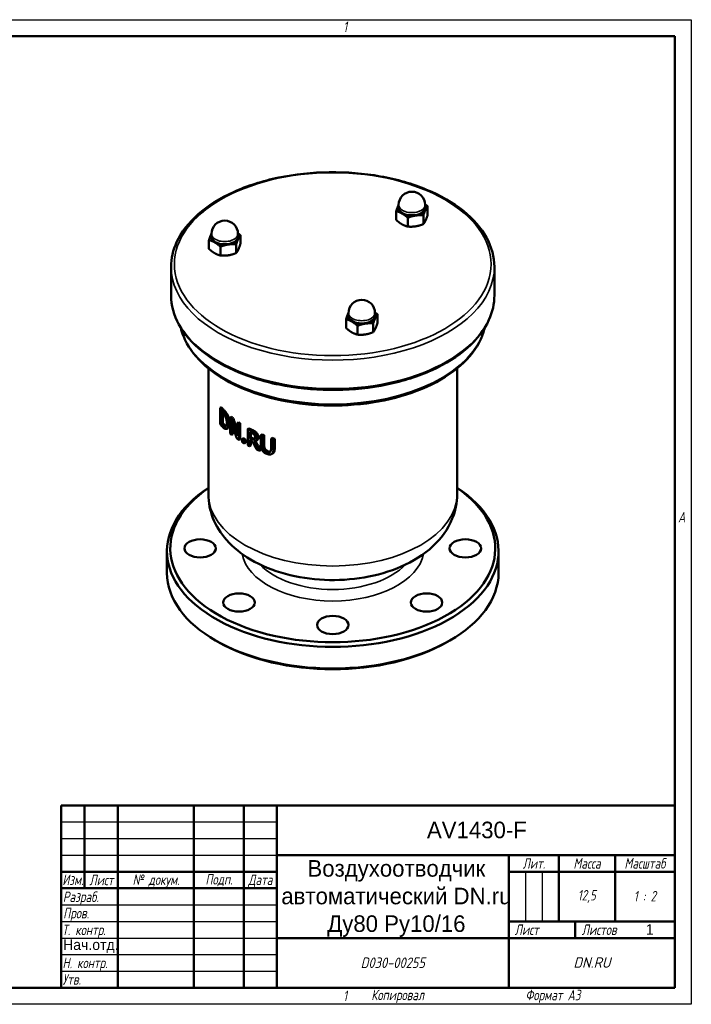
# Model space of a CAD drawing. Header units: millimetres. Extents: x 0 to 840, y 0 to 594.
# Tile 2 of 2: x 435 to 840, y 0 to 594. Entities that reach past the tile are written whole.
import ezdxf
from ezdxf.enums import TextEntityAlignment as Align

# ---------------------------------------------------------------- set-up
doc = ezdxf.new("R2018")
doc.units = ezdxf.units.MM
doc.header["$LTSCALE"] = 2
for name, color, linetype, lineweight in [('Видимые тонкие (ГОСТ)', 7, 'Continuous', 35), ('Видимый контур (ГОСТ)', 7, 'Continuous', 50), ('Заголовок (ГОСТ)', 7, 'Continuous', 50), ('Кромка (ГОСТ)', 7, 'Continuous', 50)]:
    doc.layers.add(name, color=color, linetype=linetype, lineweight=lineweight)
doc.styles.add('Альтернативный текст (ГОСТ)', font='arial.ttf', dxfattribs={"width": 0.8})
doc.styles.add('Стиль текста110', font='GOST Common Italic.ttf', dxfattribs={"width": 0.8})
doc.styles.add('Стиль текста112', font='GOST Common Italic.ttf', dxfattribs={"width": 0.8})
doc.styles.add('Стиль текста120', font='GOST Common Italic.ttf', dxfattribs={"width": 0.9})
doc.styles.add('Стиль текста137', font='GOST Common Italic.ttf', dxfattribs={"width": 0.7})
doc.styles.add('Стиль текста139', font='GOST Common Italic.ttf', dxfattribs={"width": 0.7})
doc.styles.add('Стиль текста81', font='GOST Common Italic.ttf', dxfattribs={"width": 0.8})
doc.styles.add('Стиль текста87', font='GOST Common Italic.ttf')

# ---------------------------------------------------------------- blocks, each defined once
blk = doc.blocks.new('Рамки ГОСТ - Рамка')
at = {"layer": 'Кромка (ГОСТ)', "lineweight": 25}
for p, q in [((0, 297), (420, 297)), ((420, 297), (420, 0)), ((420, 0), (0, 0))]:
    blk.add_line(p, q, dxfattribs=at)
at = {"layer": 'Кромка (ГОСТ)'}
for p, q in [((415, 292), (20, 292)), ((415, 5), (415, 292)), ((20, 5), (415, 5))]:
    blk.add_line(p, q, dxfattribs=at)
at = {"layer": 'Кромка (ГОСТ)', "char_height": 3.17, "attachment_point": 1, "style": 'Альтернативный текст (ГОСТ)'}
for s, insert, width in [('\\fGOST Common|b0|i1;{\\H3.1700;1}', (315.02, 296.44), 5.2327), ('\\fGOST Common|b0|i1;{\\H3.1700;A}', (416, 148.5), 5.0704), ('\\fGOST Common|b0|i1;{\\H3.1700;1}', (315, 4.14), 6.6287), ('\\fGOST Common|b0|i1;{\\H3.1700;Формат А3}', (370, 4.39), 25.2103)]:
    blk.add_mtext(s, dxfattribs=dict(at, insert=insert, width=width))
blk = doc.blocks.new('Основные надписи ГОСТ - Форма 1')
at = {"layer": 'Заголовок (ГОСТ)'}
for p, q in [((0, 55), (185, 55)), ((0, 0), (0, 55)), ((0, 0), (0, 55)), ((7, 55), (7, 30)), ((17, 55), (17, 0)), ((40, 55), (40, 0)), ((55, 55), (55, 0)), ((65, 55), (65, 0)), ((185, 0), (185, 55)), ((65, 40), (185, 40)), ((135, 40), (135, 0)), ((150, 40), (150, 20)), ((167, 40), (167, 20)), ((0, 35), (65, 35)), ((135, 35), (185, 35)), ((0, 30), (65, 30)), ((135, 20), (185, 20)), ((155, 20), (155, 15)), ((65, 15), (185, 15)), ((185, 0), (0, 0))]:
    blk.add_line(p, q, dxfattribs=at)
at = {"layer": 'Заголовок (ГОСТ)', "linetype": 'Continuous', "lineweight": 25}
for p, q in [((0, 50), (65, 50)), ((0, 45), (65, 45)), ((0, 40), (65, 40)), ((140, 35), (140, 20)), ((145, 35), (145, 20)), ((0, 25), (65, 25)), ((0, 20), (65, 20)), ((0, 15), (65, 15)), ((0, 10), (65, 10)), ((0, 5), (65, 5))]:
    blk.add_line(p, q, dxfattribs=at)
at = {"layer": 'Заголовок (ГОСТ)', "char_height": 3.17, "style": 'Альтернативный текст (ГОСТ)'}
for s, insert, width, attachment_point in [('\\fGOST Common|b0|i1;{\\H3.1700;Лит.}', (142.52, 37.49), 14.9766, 5), ('\\fGOST Common|b0|i1;{\\H3.1700;Масса}', (158.55, 37.51), 16.9878, 5), ('\\fGOST Common|b0|i1;{\\H3.1700;Масштаб}', (176.02, 37.53), 17.8316, 5), ('\\fGOST Common|b0|i1;{\\H3.1700;Изм.}', (3.5, 32.56), 6.9635, 5), ('\\fGOST Common|b0|i1;{\\H3.1700;Лист}', (12.1, 32.5), 10.0029, 5), ('\\A0;\\fGOST Common|b0|i1;{\\H3.1700;№ докум.}', (28.58, 32.16), 22.9069, 5), ('\\fGOST Common|b0|i1;{\\H3.1700;Подп.}', (47.56, 32.45), 14.879, 5), ('\\fGOST Common|b0|i1;{\\H3.1700;Дата}', (60.02, 32.24), 9.9614, 5), ('\\fGOST Common|b0|i1;{\\H3.1700;Разраб.}', (0.47, 27), 16.9971, 4), ('\\fGOST Common|b0|i1;{\\H3.1700;12,5}', (158.47, 27.53), 17.0435, 5), ('\\fGOST Common|b0|i1;{\\H3.1700;1 : 2}', (176, 27.6), 17.9476, 5), ('\\A0;\\fGOST Common|b0|i1;{\\H3.1700;Т. контр.}', (0.23, 17.01), 16.9554, 4), ('\\fGOST Common|b0|i1;{\\H3.1700;Пров.}', (0.56, 22.08), 17.0192, 4), ('\\fGOST Common|b0|i1;{\\H3.1700;Лист}', (140.37, 17.5), 10.5071, 5), ('\\fGOST Common|b0|i1;{\\H3.1700;Листов}', (162.21, 17.5), 14.3668, 5), ('\\A1;', (150.6, 17.54), 8.8313, 5), ('\\fGOST Common|b0|i1;{\\H3.1700;Н. контр.}', (0.36, 7.05), 16.9999, 4), ('\\fGOST Common|b0|i1;\\W0.90;{\\H3.1700;D030-00255}', (99.98, 7.54), 67.2576, 5), ('\\fGOST Common|b0|i1;\\W1.00;{\\H3.1700;DN.RU}', (160.02, 7.6), 49.9832, 5), ('\\fGOST Common|b0|i1;{\\H3.1700;Утв.}', (0.34, 2.52), 17.0083, 4), ('\\fGOST Common|b0|i1;{\\H3.1700;Копировал}', (93.48, -0.59), 19.7871, 1)]:
    blk.add_mtext(s, dxfattribs=dict(at, insert=insert, width=width, attachment_point=attachment_point))
at = {"layer": 'Заголовок (ГОСТ)'}
for tag, height, style, p in [('Изм1', 2.89, 'Стиль текста137', (3.51, 52.52)), ('Лист1', 2.89, 'Стиль текста137', (12.03, 52.52)), ('Докум1', 2.89, 'Стиль текста137', (28.54, 52.48)), ('ОБОЗНАЧЕНИЕ', 5, 'Стиль текста87', (125.33, 47.56)), ('Изм2', 2.89, 'Стиль текста137', (3.5, 47.52)), ('Лист2', 2.89, 'Стиль текста137', (12.01, 47.5)), ('Докум2', 2.89, 'Стиль текста137', (28.53, 47.5)), ('Изм3', 2.89, 'Стиль текста137', (3.5, 42.5)), ('Лист3', 2.89, 'Стиль текста137', (12.01, 42.51)), ('Докум3', 2.89, 'Стиль текста137', (28.51, 42.48)), ('Изм4', 2.89, 'Стиль текста137', (3.51, 37.5)), ('Лист4', 2.89, 'Стиль текста137', (12, 37.53)), ('Докум4', 2.89, 'Стиль текста137', (28.51, 37.52)), ('НАИМЕНОВАНИЕ', 5, 'Стиль текста110', (101.05, 26.91)), ('Литера', 3.5, 'Стиль текста81', (137.52, 27.25)), ('Литера2', 3.5, 'Стиль текста81', (142.51, 27.22)), ('Литера3', 3.5, 'Стиль текста81', (147.52, 27.21)), ('Тип_документа', 3.17, 'Стиль текста112', (100.08, 17.56)), ('Листов', 3.17, 'Стиль текста112', (177.46, 17.58))]:
    blk.add_attdef(tag, text='', height=height, dxfattribs=dict(at, style=style)).set_placement(p, align=Align.MIDDLE_CENTER)
for tag, height, style, p in [('Подп1', 2.89, 'Стиль текста137', (40.01, 52.51)), ('Дата1', 2, 'Стиль текста139', (55.01, 52.51)), ('Подп2', 2.89, 'Стиль текста137', (40.01, 47.5)), ('Дата2', 2, 'Стиль текста139', (55.01, 47.49)), ('Подп3', 2.89, 'Стиль текста137', (40.01, 42.51)), ('Дата3', 2, 'Стиль текста139', (55.02, 42.52)), ('Подп4', 2.89, 'Стиль текста137', (40.01, 37.51)), ('Дата4', 2, 'Стиль текста139', (55.02, 37.51)), ('ПРОВЕРИЛ', 3.17, 'Стиль текста112', (17.41, 22.53)), ('Проверил_Подп.', 2.89, 'Стиль текста137', (40.05, 22.52)), ('ДАТА_ПРОВЕРКИ', 2, 'Стиль текста139', (55.02, 22.51)), ('ТЕХНОЛОГ', 3.17, 'Стиль текста112', (17.33, 17.54)), ('Технолог_Подп.', 2.89, 'Стиль текста137', (40.05, 17.51)), ('Технолог_Дата', 2, 'Стиль текста139', (55.01, 17.5)), ('Должность_руководителя', 3.17, 'Стиль текста112', (0.52, 12.51)), ('НАЧ._ОТДЕЛА', 3.17, 'Стиль текста112', (17.46, 12.45)), ('Руководитель_Подп.', 2.89, 'Стиль текста137', (40.01, 12.5)), ('Руководитель_Дата', 2, 'Стиль текста139', (55.01, 12.51)), ('НОРМОКОНТРОЛЬ', 3.17, 'Стиль текста112', (17.37, 7.48)), ('Нормоконтроль_Подп.', 2.89, 'Стиль текста137', (40.05, 7.52)), ('ДАТА_НОРМОКОНТРОЛЯ', 2, 'Стиль текста139', (55.02, 7.51)), ('УТВЕРДИЛ', 3.17, 'Стиль текста112', (17.4, 2.51)), ('Утвердил_Подп.', 2.89, 'Стиль текста137', (40.05, 2.51)), ('ДАТА_УТВЕРЖДЕНИЯ', 2, 'Стиль текста139', (55.01, 2.5))]:
    blk.add_attdef(tag, text='', height=height, dxfattribs=dict(at, style=style)).set_placement(p, align=Align.MIDDLE_LEFT)
at = {"layer": 'Заголовок (ГОСТ)', "style": 'Стиль текста120'}
for tag, p in [('Материал_Наим.', (133.71, 9.75)), ('Материал_ГОСТ', (134.04, 4.06))]:
    blk.add_attdef(tag, text='', height=3.5, dxfattribs=at).set_placement(p, align=Align.MIDDLE_RIGHT)

msp = doc.modelspace()

# ---------------------------------------------------------------- linework, layer by layer
at = {"layer": 'Видимые тонкие (ГОСТ)'}
for p, q in [((557.164, 358.3), (557.9, 358.725)), ((559.419, 355.314), (560.144, 355.733)), ((557.203, 349.589), (557.939, 350.014)), ((560.776, 349.984), (561.497, 350.4)), ((574.73, 345.932), (575.44, 346.342)), ((577.117, 344.301), (577.829, 344.712)), ((574.656, 341.157), (575.365, 341.566)), ((578.209, 341.676), (578.924, 342.089)), ((581.677, 336.81), (582.398, 337.227)), ((582.116, 334.666), (582.839, 335.083)), ((584.044, 333.159), (584.772, 333.579)), ((587.954, 334.646), (588.694, 335.073))]:
    msp.add_line(p, q, dxfattribs=at)
msp.add_ellipse((623.731, 446.507), major_axis=(95.5, 0), ratio=0.5773503, dxfattribs=at)
for centre, major_axis, start_param, end_param in [((671.461, 482.229), (-8, 0), 0, 3.1415927), ((558.531, 464.758), (-8, 0), 0, 3.1415927), ((623.731, 444.874), (-97.5, 0), 0, 3.1415927), ((623.731, 427.728), (97.5, 0), 3.1415927, 6.2831853), ((641.201, 417.029), (-8, 0), 0, 3.1415927), ((623.731, 415.48), (92.5, 0), 3.2805091, 6.1442689), ((623.731, 307.703), (75, 0), 3.1415927, 6.2831853), ((623.731, 275.043), (-55, 0), 0.1062359, 3.0353567), ((623.731, 279.125), (-50, 0), 0.5000476, 2.641545)]:
    msp.add_ellipse(centre, major_axis=major_axis, ratio=0.5773503, start_param=start_param, end_param=end_param, dxfattribs=at)
at = {"layer": 'Видимый контур (ГОСТ)'}
for p, q in [((663.461, 480.596), (663.461, 482.229)), ((679.461, 480.596), (679.461, 482.229)), ((680.941, 476.15), (680.941, 481.443)), ((661.98, 473.217), (661.98, 478.509)), ((678.401, 470.677), (678.401, 475.969)), ((668.92, 469.21), (668.92, 474.502)), ((550.531, 463.125), (550.531, 464.758)), ((566.531, 463.125), (566.531, 464.758)), ((568.011, 458.68), (568.011, 463.972)), ((549.05, 455.747), (549.05, 461.039)), ((565.471, 453.206), (565.471, 458.499)), ((555.991, 451.74), (555.991, 457.032)), ((526.231, 427.728), (526.231, 444.874)), ((721.231, 427.728), (721.231, 444.874)), ((633.201, 415.396), (633.201, 417.029)), ((649.201, 415.396), (649.201, 417.029)), ((650.682, 410.95), (650.682, 416.243)), ((631.721, 408.017), (631.721, 413.309)), ((648.141, 405.477), (648.141, 410.769)), ((638.661, 404.01), (638.661, 409.302)), ((548.731, 307.703), (548.731, 383.636)), ((698.731, 307.703), (698.731, 383.636)), ((555.831, 359.762), (556.576, 360.192)), ((555.831, 359.762), (555.831, 349.964)), ((556.599, 350.233), (556.599, 357.776)), ((557.339, 356.988), (557.339, 350.66)), ((556.599, 350.233), (557.339, 350.66)), ((561.779, 354.057), (562.496, 354.471)), ((561.779, 354.057), (561.779, 344.259)), ((562.663, 343.555), (562.663, 352.003)), ((563.135, 352.989), (563.848, 353.402)), ((566.19, 350.807), (566.899, 351.217)), ((566.19, 350.807), (566.19, 343.05)), ((567.175, 350.161), (567.883, 350.57)), ((567.883, 350.57), (567.883, 340.772)), ((558.928, 348.528), (559.447, 348.828)), ((559.825, 347.218), (560.549, 347.635)), ((563.378, 349.582), (563.378, 343.967)), ((567.175, 340.363), (567.175, 350.161)), ((572.403, 347.113), (573.11, 347.522)), ((572.403, 347.113), (572.403, 337.315)), ((573.592, 341.686), (573.592, 345.37)), ((574.3, 345.015), (574.3, 342.095)), ((562.663, 343.555), (563.378, 343.967)), ((567.175, 340.363), (567.883, 340.772)), ((569.045, 341.078), (569.752, 341.486)), ((569.045, 341.078), (569.045, 339.204)), ((570.399, 340.287), (571.107, 340.696)), ((570.399, 338.414), (570.399, 340.287)), ((570.399, 338.414), (571.107, 338.822)), ((571.107, 340.696), (571.107, 338.822)), ((573.592, 341.686), (574.3, 342.095)), ((573.592, 336.7), (573.592, 340.598)), ((574.3, 340.243), (574.3, 337.109)), ((576.339, 340.866), (576.404, 340.904)), ((577.397, 339.915), (578.11, 340.327)), ((580.334, 343.451), (581.053, 343.866)), ((580.334, 343.451), (580.334, 337.337)), ((581.677, 342.924), (582.398, 343.34)), ((581.677, 336.81), (581.677, 342.924)), ((582.398, 343.34), (582.398, 337.227)), ((586.497, 341.221), (587.232, 341.645)), ((586.497, 341.221), (586.497, 335.075)), ((587.954, 340.76), (588.694, 341.187)), ((587.954, 334.646), (587.954, 340.76)), ((588.694, 341.187), (588.694, 335.073)), ((573.592, 336.7), (574.3, 337.109)), ((579.664, 333.925), (580.381, 334.339)), ((586.953, 332.019), (587.69, 332.444)), ((523.731, 260.346), (523.731, 273.41)), ((723.731, 260.346), (723.731, 273.41)), ((554.434, 218.704), (553.02, 219.521)), ((693.027, 218.704), (694.442, 219.521))]:
    msp.add_line(p, q, dxfattribs=at)
for centre in [(671.461, 482.229), (558.531, 464.758), (641.201, 417.029)]:
    msp.add_arc(centre, 8, 0, 180, dxfattribs=at)
for centre, major_axis, ratio, start_param, end_param in [((671.461, 480.596), (-8.5, 0), 0.5773503, 6.0213859, 7.0685835), ((671.461, 480.596), (-8.5, 0), 0.5773503, 5.9384701, 6.0213859), ((671.461, 480.596), (8.5, 0), 0.5773503, 6.0213859, 6.6279005), ((671.461, 480.596), (8, 0), 0.5773503, 3.1415927, 6.2831853), ((671.461, 480.596), (8.5, 0), 0.5773503, 3.9269908, 4.9741884), ((671.461, 480.596), (8.5, 0), 0.5773503, 4.9741884, 6.0213859), ((558.531, 463.125), (-8.5, 0), 0.5773503, 6.0213859, 7.0685835), ((558.531, 463.125), (-8.5, 0), 0.5773503, 5.9384701, 6.0213859), ((558.531, 463.125), (8.5, 0), 0.5773503, 6.0213859, 6.6279005), ((558.531, 463.125), (8, 0), 0.5773503, 3.1415927, 6.2831853), ((558.531, 463.125), (8.5, 0), 0.5773503, 3.9269908, 4.9741884), ((558.531, 463.125), (8.5, 0), 0.5773503, 4.9741884, 6.0213859), ((641.201, 415.396), (-8.5, 0), 0.5773503, 6.0213859, 7.0685835), ((641.201, 415.396), (-8.5, 0), 0.5773503, 5.9384701, 6.0213859), ((641.201, 415.396), (8.5, 0), 0.5773503, 6.0213859, 6.6279005), ((641.201, 415.396), (8, 0), 0.5773503, 3.1415927, 6.2831853), ((641.201, 415.396), (8.5, 0), 0.5773503, 3.9269908, 4.9741884), ((641.201, 415.396), (8.5, 0), 0.5773503, 4.9741884, 6.0213859), ((623.731, 379.473), (-76, 0), 0.5773503, 0.4658901, 0.5035362), ((623.731, 379.473), (75, 0), 0.5773503, 3.6030683, 3.6412658), ((623.731, 378.345), (76, 0), 0.5773503, 3.6295073, 3.6461944), ((623.731, 370.802), (75, 0), 0.5773503, 3.625417, 3.6423467), ((623.731, 379.473), (-76, 0), 0.5773503, 0.6177896, 0.6479541), ((623.731, 379.473), (75, 0), 0.5773503, 3.7571258, 3.7877023), ((623.731, 360.317), (49.169, -153.979), 0.3763627, 4.646417, 4.7167396), ((623.731, 362.759), (49.153, -155.041), 0.3738722, 4.6570272, 4.7209863), ((623.731, 362.759), (48.506, -153.001), 0.3738722, 4.6551827, 4.7053923), ((623.731, 379.473), (-76, 0), 0.5773503, 0.7119132, 0.7315302), ((623.731, 379.473), (75, 0), 0.5773503, 3.8525243, 3.8724039), ((623.731, 369.675), (76, 0), 0.5773503, 3.6074828, 3.6455285), ((623.731, 370.802), (-76, 0), 0.5773503, 0.4879147, 0.5046018), ((623.731, 379.473), (-76, 0), 0.5773503, 0.8293269, 0.8701033), ((623.731, 379.473), (75, 0), 0.5773503, 3.9715057, 4.0128281), ((623.731, 378.345), (76, 0), 0.5773503, 3.9919355, 4.0128517), ((623.731, 369.675), (76, 0), 0.5773503, 3.7593822, 3.7792054), ((623.731, 369.675), (76, 0), 0.5773503, 3.849528, 3.8731228), ((623.731, 371.549), (-76, 0), 0.5773503, 0.7676382, 0.792974), ((623.731, 369.675), (76, 0), 0.5773503, 3.9092309, 3.9345667), ((623.731, 371.549), (75, 0), 0.5773503, 3.9089941, 3.9346677), ((623.731, 374.661), (-76, 0), 0.5773503, 0.8503428, 0.8688192), ((623.731, 373.573), (76, 0), 0.5773503, 3.9919355, 4.0160628), ((623.731, 374.661), (75, 0), 0.5773503, 3.9928027, 4.0115268), ((623.731, 380.523), (51.246, -110.447), 0.5081541, 4.8468659, 4.8971002), ((623.731, 382.283), (51.495, -108.114), 0.5170033, 4.8635013, 4.9202238), ((623.731, 382.283), (50.817, -106.691), 0.5170033, 4.8680546, 4.9224702), ((623.731, 379.473), (-76, 0), 0.5773503, 0.9630618, 0.9844244), ((623.731, 379.473), (75, 0), 0.5773503, 4.1070491, 4.128707), ((623.731, 379.473), (-76, 0), 0.5773503, 1.0588002, 1.0806628), ((623.731, 379.473), (75, 0), 0.5773503, 4.2041338, 4.2263134), ((623.731, 369.675), (76, 0), 0.5773503, 3.9709196, 3.9919355), ((623.731, 369.675), (76, 0), 0.5773503, 4.0662971, 4.0938747), ((623.731, 273.41), (-100, 0), 0.5773503, 5.5604511, 10.1475122), ((623.731, 275.043), (98, 0), 0.5773503, 2.4423131, 6.9824648), ((623.731, 260.346), (100, 0), 0.5773503, 3.1415927, 6.2831853), ((623.731, 258.713), (98, 0), 0.5773503, 3.9269908, 5.4977871)]:
    msp.add_ellipse(centre, major_axis=major_axis, ratio=ratio, start_param=start_param, end_param=end_param, dxfattribs=at)
for centre in [(543.731, 275.043), (703.731, 275.043), (567.162, 242.383), (680.299, 242.383), (623.731, 228.855)]:
    msp.add_ellipse(centre, major_axis=(9.5, 0), ratio=0.5773503, dxfattribs=at)
for points, knots in [([(721.231, 444.874), (721.231, 450.881), (719.611, 456.878), (713.311, 468.33), (708.56, 473.772), (696.35, 483.577), (688.831, 487.916), (671.846, 494.985), (662.379, 497.71), (642.476, 501.28), (632.045, 502.127), (611.257, 501.869), (600.905, 500.764), (581.3, 496.708), (572.052, 493.755), (555.584, 486.269), (548.368, 481.734), (536.745, 471.5), (532.327, 465.801), (527.367, 454.948), (526.231, 449.913), (526.231, 444.874)], [0.7853982, 0.7853982, 0.7853982, 0.7853982, 1.0929166, 1.0929166, 1.4087576, 1.4087576, 1.7315881, 1.7315881, 2.0549633, 2.0549633, 2.3777524, 2.3777524, 2.7003175, 2.7003175, 3.0231726, 3.0231726, 3.3466092, 3.3466092, 3.6690243, 3.6690243, 3.9269908, 3.9269908, 3.9269908, 3.9269908]), ([(526.231, 427.728), (526.231, 421.721), (527.851, 415.724), (534.151, 404.271), (538.902, 398.83), (551.112, 389.025), (558.631, 384.686), (575.615, 377.617), (585.083, 374.891), (604.986, 371.321), (615.417, 370.474), (636.205, 370.733), (646.557, 371.837), (666.162, 375.894), (675.409, 378.846), (691.878, 386.333), (699.094, 390.867), (710.717, 401.102), (715.135, 406.801), (720.094, 417.654), (721.231, 422.689), (721.231, 427.728)], [3.9269908, 3.9269908, 3.9269908, 3.9269908, 4.2345093, 4.2345093, 4.5503503, 4.5503503, 4.8731807, 4.8731807, 5.196556, 5.196556, 5.5193451, 5.5193451, 5.8419101, 5.8419101, 6.1647653, 6.1647653, 6.4882018, 6.4882018, 6.8106169, 6.8106169, 7.0685835, 7.0685835, 7.0685835, 7.0685835]), ([(532.063, 408.18), (532.801, 404.962), (534.026, 401.795), (538.73, 393.224), (543.231, 388.059), (554.805, 378.749), (561.936, 374.627), (578.046, 367.911), (587.027, 365.322), (605.909, 361.928), (615.804, 361.121), (635.526, 361.362), (645.348, 362.408), (663.95, 366.254), (672.726, 369.054), (688.358, 376.158), (695.209, 380.463), (706.246, 390.183), (710.443, 395.597), (714.084, 403.572), (714.868, 405.863), (715.399, 408.18)], [4.0585337, 4.0585337, 4.0585337, 4.0585337, 4.2338699, 4.2338699, 4.5494547, 4.5494547, 4.8724257, 4.8724257, 5.1959862, 5.1959862, 5.5189291, 5.5189291, 5.841635, 5.841635, 6.1646461, 6.1646461, 6.4882694, 6.4882694, 6.810808, 6.810808, 6.9370406, 6.9370406, 6.9370406, 6.9370406]), ([(559.419, 355.314), (559.184, 355.76), (558.925, 356.167), (558.429, 356.869), (558, 357.424), (557.164, 358.3)], [-1.0906047, -1.0906047, -1.0906047, -1.0906047, -0.5196629, -0.5196629, 0, 0, 0, 0]), ([(557.203, 357.132), (557.755, 356.554), (558.079, 356.131), (558.476, 355.558), (558.667, 355.245), (558.85, 354.907)], [0, 0, 0, 0, 0.34265553, 0.34265553, 0.68378441, 0.68378441, 0.68378441, 0.68378441]), ([(557.9, 358.725), (558.199, 358.409), (558.53, 358.051), (558.984, 357.506), (559.251, 357.177), (559.768, 356.399), (559.963, 356.078), (560.144, 355.733)], [0, 0, 0, 0, 0.18702688, 0.18702688, 0.27447301, 0.27447301, 0.32854233, 0.32854233, 0.32854233, 0.32854233]), ([(558.85, 354.907), (559.019, 354.589), (559.171, 354.255), (559.436, 353.545), (559.541, 353.187), (559.699, 352.493), (559.752, 352.164), (559.825, 351.489), (559.841, 351.145), (559.841, 350.818)], [0, 0, 0, 0, 0.11321352, 0.11321352, 0.22712624, 0.22712624, 0.3344852, 0.3344852, 0.45488606, 0.45488606, 0.45488606, 0.45488606]), ([(559.841, 350.818), (559.841, 350.33), (559.809, 349.85), (559.671, 349.263), (559.583, 348.986), (559.278, 348.627), (559.115, 348.544), (558.928, 348.528)], [0, 0, 0, 0, 0.17940471, 0.17940471, 0.27239859, 0.27239859, 0.34569546, 0.34569546, 0.34569546, 0.34569546]), ([(560.776, 349.984), (560.776, 350.516), (560.739, 351.084), (560.572, 352.135), (560.457, 352.672), (560.145, 353.658), (560.02, 353.999), (559.737, 354.674), (559.583, 355), (559.419, 355.314)], [-0.68613009, -0.68613009, -0.68613009, -0.68613009, -0.42248504, -0.42248504, -0.22012132, -0.22012132, -0.11048902, -0.11048902, 0, 0, 0, 0]), ([(560.144, 355.733), (560.312, 355.411), (560.469, 355.076), (560.755, 354.384), (560.882, 354.033), (561.209, 352.982), (561.315, 352.422), (561.46, 351.483), (561.497, 350.924), (561.497, 350.4)], [0, 0, 0, 0, 0.11316307, 0.11316307, 0.2255299, 0.2255299, 0.44589683, 0.44589683, 0.81082295, 0.81082295, 0.81082295, 0.81082295]), ([(557.179, 348.487), (557.48, 348.171), (557.811, 347.855), (558.399, 347.394), (558.596, 347.283), (558.993, 347.123), (559.205, 347.086), (559.408, 347.09)], [-0.36515615, -0.36515615, -0.36515615, -0.36515615, -0.24287452, -0.24287452, -0.13429771, -0.13429771, 0, 0, 0, 0]), ([(558.928, 348.528), (558.776, 348.509), (558.614, 348.536), (558.348, 348.645), (558.176, 348.728), (557.663, 349.131), (557.428, 349.353), (557.203, 349.589)], [0, 0, 0, 0, 0.10609473, 0.10609473, 0.16477144, 0.16477144, 0.21290983, 0.21290983, 0.21290983, 0.21290983]), ([(557.939, 350.014), (558.632, 349.283), (559.015, 349.096), (559.277, 348.981), (559.403, 348.949), (559.524, 348.944)], [-0.1933635, -0.1933635, -0.1933635, -0.1933635, -0.11179883, -0.11179883, -0.030289, -0.030289, -0.030289, -0.030289]), ([(559.408, 347.09), (559.59, 347.103), (559.756, 347.163), (560.063, 347.381), (560.198, 347.538), (560.439, 347.943), (560.569, 348.236), (560.741, 349.068), (560.776, 349.509), (560.776, 349.984)], [-0.73119173, -0.73119173, -0.73119173, -0.73119173, -0.55425554, -0.55425554, -0.37163718, -0.37163718, -0.17459439, -0.17459439, 0, 0, 0, 0]), ([(561.497, 350.4), (561.497, 350.017), (561.474, 349.655), (561.373, 349.009), (561.299, 348.726), (561.126, 348.302), (560.981, 347.996), (560.679, 347.721), (560.615, 347.674), (560.549, 347.635)], [0, 0, 0, 0, 0.14075513, 0.14075513, 0.27472573, 0.27472573, 0.37205358, 0.37205358, 0.39651817, 0.39651817, 0.39651817, 0.39651817]), ([(577.117, 344.301), (576.899, 344.542), (576.669, 344.762), (576.288, 345.059), (575.825, 345.399), (574.73, 345.932)], [-1.2012331, -1.2012331, -1.2012331, -1.2012331, -0.4298003, -0.4298003, 0, 0, 0, 0]), ([(574.797, 344.772), (575.092, 344.628), (575.439, 344.444), (575.924, 344.094), (576.11, 343.93), (576.278, 343.737)], [0, 0, 0, 0, 0.1157061, 0.1157061, 0.19320555, 0.19320555, 0.19320555, 0.19320555]), ([(575.44, 346.342), (575.771, 346.181), (576.124, 346), (576.818, 345.601), (577.018, 345.457), (577.401, 345.153), (577.621, 344.943), (577.829, 344.712)], [0, 0, 0, 0, 0.12974439, 0.12974439, 0.26963375, 0.26963375, 0.48641322, 0.48641322, 0.48641322, 0.48641322]), ([(577.829, 344.712), (578.032, 344.488), (578.214, 344.247), (578.503, 343.776), (578.646, 343.508), (578.878, 342.816), (578.924, 342.439), (578.924, 342.089)], [0, 0, 0, 0, 0.09128183, 0.09128183, 0.1670557, 0.1670557, 0.25998462, 0.25998462, 0.25998462, 0.25998462]), ([(576.339, 340.866), (576.205, 340.789), (576.051, 340.753), (575.822, 340.761), (575.647, 340.77), (575.088, 340.959), (574.87, 341.052), (574.656, 341.157)], [0, 0, 0, 0, 0.07253905, 0.07253905, 0.09583912, 0.09583912, 0.11030432, 0.11030432, 0.11030432, 0.11030432]), ([(575.365, 341.566), (575.594, 341.455), (575.827, 341.357), (576.374, 341.179), (576.536, 341.17), (576.626, 341.169), (576.645, 341.169), (576.664, 341.169)], [-0.120683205, -0.120683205, -0.120683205, -0.120683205, -0.099474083, -0.099474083, -0.069928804, -0.069928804, -0.061821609, -0.061821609, -0.061821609, -0.061821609]), ([(576.225, 339.689), (576.461, 339.671), (576.688, 339.682), (577.105, 339.771), (577.292, 339.845), (577.791, 340.165), (577.945, 340.442), (578.155, 340.919), (578.209, 341.284), (578.209, 341.676)], [-0.30487526, -0.30487526, -0.30487526, -0.30487526, -0.26290813, -0.26290813, -0.22301368, -0.22301368, -0.14385573, -0.14385573, 0, 0, 0, 0]), ([(576.278, 343.737), (576.392, 343.605), (576.494, 343.464), (576.644, 343.196), (576.715, 343.048), (576.847, 342.618), (576.877, 342.384), (576.877, 342.161)], [0, 0, 0, 0, 0.05259952, 0.05259952, 0.09290693, 0.09290693, 0.14501297, 0.14501297, 0.14501297, 0.14501297]), ([(576.877, 342.161), (576.877, 341.978), (576.864, 341.798), (576.832, 341.631), (576.815, 341.542), (576.794, 341.463), (576.769, 341.393), (576.762, 341.371), (576.754, 341.351), (576.746, 341.331), (576.731, 341.294), (576.715, 341.26), (576.698, 341.228), (576.612, 341.067), (576.492, 340.946), (576.339, 340.866)], [-0.18467012, -0.18467012, -0.18467012, -0.18467012, -0.13279409, -0.13279409, -0.13279409, -0.10492756, -0.10492756, -0.10492756, -0.0965139, -0.0965139, -0.0965139, -0.08057387, -0.08057387, -0.08057387, 0, 0, 0, 0]), ([(578.209, 341.676), (578.209, 342), (578.17, 342.346), (578.03, 342.81), (577.922, 343.142), (577.508, 343.827), (577.323, 344.072), (577.117, 344.301)], [-0.70587922, -0.70587922, -0.70587922, -0.70587922, -0.24182988, -0.24182988, -0.09296364, -0.09296364, 0, 0, 0, 0]), ([(578.924, 342.089), (578.924, 341.681), (578.865, 341.302), (578.644, 340.831), (578.494, 340.573), (578.156, 340.354), (578.133, 340.34), (578.11, 340.327)], [0, 0, 0, 0, 0.14963143, 0.14963143, 0.22379296, 0.22379296, 0.22907989, 0.22907989, 0.22907989, 0.22907989]), ([(580.334, 337.337), (580.334, 336.7), (580.387, 335.93), (580.707, 334.999), (580.799, 334.787), (581.023, 334.368), (581.152, 334.166), (581.298, 333.971)], [-0.39054212, -0.39054212, -0.39054212, -0.39054212, -0.14625957, -0.14625957, -0.07316721, -0.07316721, 0, 0, 0, 0]), ([(581.298, 333.971), (581.581, 333.588), (581.912, 333.257), (582.628, 332.709), (583.168, 332.357), (584.044, 332.047)], [-0.64188645, -0.64188645, -0.64188645, -0.64188645, -0.30847849, -0.30847849, 0, 0, 0, 0]), ([(582.116, 334.666), (582.029, 334.825), (581.956, 334.986), (581.817, 335.376), (581.782, 335.555), (581.696, 336.03), (581.677, 336.448), (581.677, 336.81)], [-0.18765053, -0.18765053, -0.18765053, -0.18765053, -0.16479336, -0.16479336, -0.13311873, -0.13311873, 0, 0, 0, 0]), ([(584.044, 333.159), (583.679, 333.288), (583.301, 333.466), (582.789, 333.841), (582.624, 333.988), (582.336, 334.313), (582.216, 334.484), (582.116, 334.666)], [-0.2591623, -0.2591623, -0.2591623, -0.2591623, -0.13024068, -0.13024068, -0.06399135, -0.06399135, 0, 0, 0, 0]), ([(582.398, 337.227), (582.398, 336.966), (582.408, 336.688), (582.474, 336.072), (582.528, 335.859), (582.632, 335.511), (582.722, 335.295), (582.839, 335.083)], [0, 0, 0, 0, 0.09590326, 0.09590326, 0.21820203, 0.21820203, 0.42254979, 0.42254979, 0.42254979, 0.42254979]), ([(582.839, 335.083), (582.955, 334.871), (583.099, 334.675), (583.408, 334.352), (583.598, 334.181), (584.159, 333.824), (584.469, 333.685), (584.772, 333.579)], [0, 0, 0, 0, 0.07452925, 0.07452925, 0.13416419, 0.13416419, 0.19758974, 0.19758974, 0.19758974, 0.19758974]), ([(586.032, 333.282), (585.959, 333.206), (585.875, 333.143), (585.682, 333.041), (585.575, 333.005), (585.233, 332.937), (584.997, 332.947), (584.557, 333.002), (584.3, 333.068), (584.044, 333.159)], [-0.22493612, -0.22493612, -0.22493612, -0.22493612, -0.19166766, -0.19166766, -0.15759643, -0.15759643, -0.08990208, -0.08990208, 0, 0, 0, 0]), ([(584.772, 333.579), (585.041, 333.484), (585.312, 333.416), (585.713, 333.373), (585.916, 333.36), (586.127, 333.393)], [0, 0, 0, 0, 0.09447567, 0.09447567, 0.14382046, 0.14382046, 0.14382046, 0.14382046]), ([(586.497, 335.075), (586.497, 334.786), (586.483, 334.485), (586.406, 333.978), (586.359, 333.82), (586.234, 333.535), (586.144, 333.399), (586.032, 333.282)], [-0.19572019, -0.19572019, -0.19572019, -0.19572019, -0.1273138, -0.1273138, -0.06880373, -0.06880373, 0, 0, 0, 0]), ([(586.903, 331.991), (587.081, 332.086), (587.237, 332.207), (587.501, 332.503), (587.605, 332.674), (587.828, 333.215), (587.954, 333.761), (587.954, 334.646)], [-0.67688275, -0.67688275, -0.67688275, -0.67688275, -0.50172343, -0.50172343, -0.32511866, -0.32511866, 0, 0, 0, 0]), ([(588.694, 335.073), (588.694, 334.664), (588.666, 334.251), (588.492, 333.376), (588.348, 333.117), (588.118, 332.761), (587.925, 332.58), (587.69, 332.444)], [0, 0, 0, 0, 0.15024588, 0.15024588, 0.34586312, 0.34586312, 0.69419693, 0.69419693, 0.69419693, 0.69419693]), ([(584.044, 332.047), (584.955, 331.725), (585.492, 331.694), (586.209, 331.712), (586.579, 331.808), (586.903, 331.991)], [-0.26544272, -0.26544272, -0.26544272, -0.26544272, -0.15298411, -0.15298411, 0, 0, 0, 0]), ([(548.731, 307.703), (548.731, 302.766), (549.716, 297.851), (553.412, 288.443), (556.242, 284.038), (563.75, 275.457), (568.706, 271.559), (580.542, 264.543), (587.636, 261.685), (602.73, 257.594), (610.746, 256.397), (626.819, 255.713), (634.869, 256.204), (650.487, 258.865), (658.049, 261.037), (672.093, 267.197), (678.59, 271.194), (689.035, 280.927), (693.212, 286.493), (697.692, 297.596), (698.731, 302.637), (698.731, 307.703)], [3.9269908, 3.9269908, 3.9269908, 3.9269908, 4.1500339, 4.1500339, 4.3947826, 4.3947826, 4.6991862, 4.6991862, 5.0588311, 5.0588311, 5.4241939, 5.4241939, 5.7846883, 5.7846883, 6.1474785, 6.1474785, 6.5138852, 6.5138852, 6.8397183, 6.8397183, 7.0685835, 7.0685835, 7.0685835, 7.0685835])]:
    msp.add_open_spline(points, degree=3, knots=knots, dxfattribs=at)
for points, weights in [([(661.98, 478.509), (662.661, 480.596), (663.25, 481.866)], [1, 1.0379548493, 1]), ([(663.25, 481.866), (663.355, 482.092), (663.461, 482.302)], [1, 1.00656305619, 1.01085637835]), ([(679.446, 482.715), (680.159, 482.155), (680.941, 481.443)], [1.01838412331, 1.01562193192, 1]), ([(680.941, 481.443), (680.26, 480.596), (679.671, 479.326)], [1, 1.0379548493, 1]), ([(665.45, 477.126), (663.84, 478.055), (661.98, 478.509)], [1, 1.0379548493, 1]), ([(668.92, 474.502), (667.061, 476.196), (665.45, 477.126)], [1, 1.0379548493, 1]), ([(673.661, 475.855), (671.461, 475.515), (668.92, 474.502)], [1, 1.0379548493, 1]), ([(678.401, 475.969), (675.861, 476.196), (673.661, 475.855)], [1, 1.0379548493, 1]), ([(679.671, 479.326), (679.082, 478.055), (678.401, 475.969)], [1, 1.0379548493, 1]), ([(679.671, 472.794), (680.26, 474.064), (680.941, 476.15)], [1, 1.0379548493, 1]), ([(661.98, 473.217), (663.84, 471.523), (665.45, 470.594)], [1, 1.0379548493, 1]), ([(665.45, 470.594), (667.061, 469.664), (668.92, 469.21)], [1, 1.0379548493, 1]), ([(668.92, 469.21), (671.461, 468.983), (673.661, 469.324)], [1, 1.0379548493, 1]), ([(673.661, 469.324), (675.861, 469.664), (678.401, 470.677)], [1, 1.0379548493, 1]), ([(678.401, 470.677), (679.082, 471.523), (679.671, 472.794)], [1, 1.0379548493, 1]), ([(549.05, 461.039), (549.731, 463.125), (550.321, 464.396)], [1, 1.0379548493, 1]), ([(550.321, 464.396), (550.426, 464.622), (550.531, 464.831)], [1, 1.00656305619, 1.01085637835]), ([(566.516, 465.245), (567.229, 464.685), (568.011, 463.972)], [1.01838412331, 1.01562193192, 1]), ([(568.011, 463.972), (567.331, 463.125), (566.741, 461.855)], [1, 1.0379548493, 1]), ([(552.521, 459.655), (550.91, 460.585), (549.05, 461.039)], [1, 1.0379548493, 1]), ([(555.991, 457.032), (554.131, 458.726), (552.521, 459.655)], [1, 1.0379548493, 1]), ([(560.731, 458.385), (558.531, 458.045), (555.991, 457.032)], [1, 1.0379548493, 1]), ([(565.471, 458.499), (562.931, 458.726), (560.731, 458.385)], [1, 1.0379548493, 1]), ([(566.741, 461.855), (566.152, 460.585), (565.471, 458.499)], [1, 1.0379548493, 1]), ([(566.741, 455.323), (567.331, 456.593), (568.011, 458.68)], [1, 1.0379548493, 1]), ([(549.05, 455.747), (550.91, 454.053), (552.521, 453.123)], [1, 1.0379548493, 1]), ([(552.521, 453.123), (554.131, 452.194), (555.991, 451.74)], [1, 1.0379548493, 1]), ([(555.991, 451.74), (558.531, 451.513), (560.731, 451.853)], [1, 1.0379548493, 1]), ([(560.731, 451.853), (562.931, 452.194), (565.471, 453.206)], [1, 1.0379548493, 1]), ([(565.471, 453.206), (566.152, 454.053), (566.741, 455.323)], [1, 1.0379548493, 1]), ([(631.721, 413.309), (632.401, 415.396), (632.991, 416.666)], [1, 1.0379548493, 1]), ([(632.991, 416.666), (633.096, 416.892), (633.202, 417.102)], [1, 1.00656305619, 1.01085637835]), ([(649.186, 417.515), (649.899, 416.955), (650.682, 416.243)], [1.01838412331, 1.01562193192, 1]), ([(650.682, 416.243), (650.001, 415.396), (649.412, 414.126)], [1, 1.0379548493, 1]), ([(635.191, 411.926), (633.58, 412.855), (631.721, 413.309)], [1, 1.0379548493, 1]), ([(638.661, 409.302), (636.801, 410.996), (635.191, 411.926)], [1, 1.0379548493, 1]), ([(643.401, 410.655), (641.201, 410.315), (638.661, 409.302)], [1, 1.0379548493, 1]), ([(648.141, 410.769), (645.601, 410.996), (643.401, 410.655)], [1, 1.0379548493, 1]), ([(649.412, 414.126), (648.822, 412.855), (648.141, 410.769)], [1, 1.0379548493, 1]), ([(649.412, 407.594), (650.001, 408.864), (650.682, 410.95)], [1, 1.0379548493, 1]), ([(631.721, 408.017), (633.58, 406.323), (635.191, 405.394)], [1, 1.0379548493, 1]), ([(635.191, 405.394), (636.801, 404.464), (638.661, 404.01)], [1, 1.0379548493, 1]), ([(638.661, 404.01), (641.201, 403.783), (643.401, 404.124)], [1, 1.0379548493, 1]), ([(643.401, 404.124), (645.601, 404.464), (648.141, 405.477)], [1, 1.0379548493, 1]), ([(648.141, 405.477), (648.822, 406.323), (649.412, 407.594)], [1, 1.0379548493, 1])]:
    msp.add_rational_spline(points, weights, degree=2, dxfattribs=at)

# ---------------------------------------------------------------- block references
at = {"xscale": 2, "yscale": 2, "zscale": 2}
msp.add_blockref('Рамки ГОСТ - Рамка', (0, 0), dxfattribs=at)
ref = msp.add_blockref('Основные надписи ГОСТ - Форма 1', (460, 10), dxfattribs=dict(xscale=2, yscale=2, zscale=2))
lines = msp.add_mtext('Нач.отд.', dxfattribs={"layer": 'Заголовок (ГОСТ)', "insert": (461.043, 35.028), "char_height": 6.34, "width": 32.95192, "attachment_point": 4, "style": 'Стиль текста112'})
ref.add_attrib('Должность_руководителя', '', (461.043, 35.028)).embed_mtext(lines)
lines = msp.add_mtext('AV1430-F', dxfattribs={"layer": 'Заголовок (ГОСТ)', "insert": (710.651, 105.118), "char_height": 10, "width": 239.68592, "attachment_point": 5, "style": 'Стиль текста87'})
ref.add_attrib('ОБОЗНАЧЕНИЕ', '', (710.651, 105.118)).embed_mtext(lines)
lines = msp.add_mtext('Воздухоотводчик автоматический DN.ru Ду80 Ру10/16', dxfattribs={"layer": 'Заголовок (ГОСТ)', "insert": (662.103, 63.827), "char_height": 10, "width": 139.21856, "attachment_point": 5, "style": 'Стиль текста110'})
ref.add_attrib('НАИМЕНОВАНИЕ', '', (662.103, 63.827)).embed_mtext(lines)
lines = msp.add_mtext('1', dxfattribs={"layer": 'Заголовок (ГОСТ)', "insert": (814.918, 45.158), "char_height": 6.34, "width": 29.93063, "attachment_point": 5, "style": 'Стиль текста112'})
ref.add_attrib('Листов', '', (814.918, 45.158)).embed_mtext(lines)

doc.saveas('drawing.dxf')
